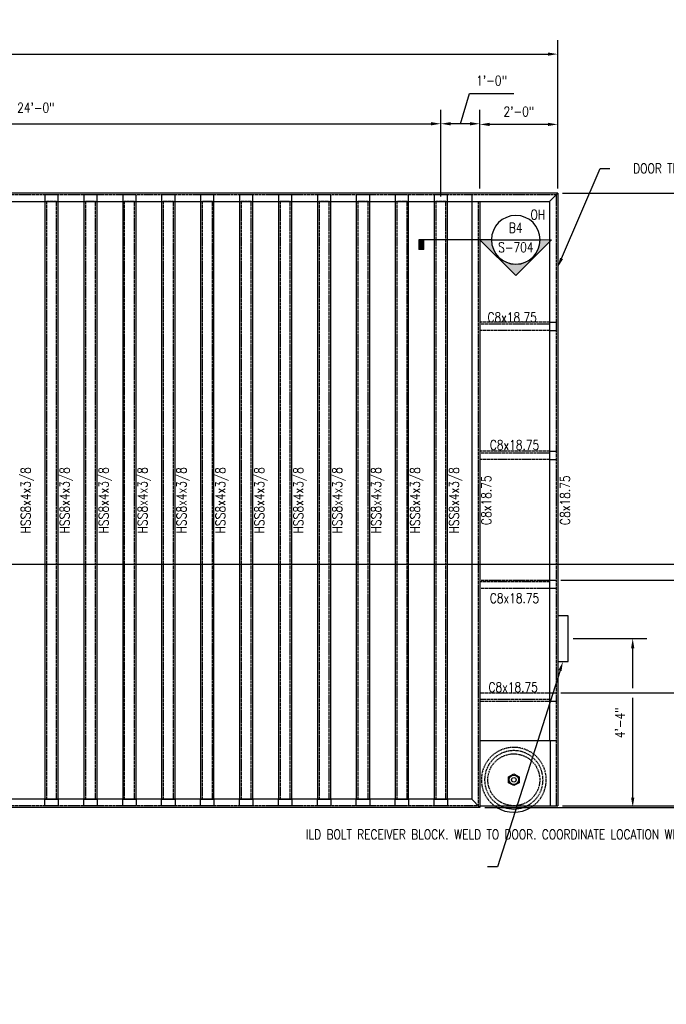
# Model space of a CAD drawing. Header units: inches. Extents: x -19349 to 116849, y 0 to 502.
# Tile 3 of 5: x 486 to 685, y 0 to 303. Entities that reach past the tile are written whole.
import ezdxf
from ezdxf import colors
from ezdxf.entities.mleader import LeaderData, LeaderLine
from ezdxf.enums import TextEntityAlignment as Align
from ezdxf.math import Vec2, Vec3

# ---------------------------------------------------------------- set-up
doc = ezdxf.new("R2010")
doc.units = ezdxf.units.IN
doc.header["$MEASUREMENT"] = 0
doc.linetypes.add('HIDDEN', pattern=[0.375, 0.25, -0.125])
doc.linetypes.add('HIDDEN2', pattern=[0.1875, 0.125, -0.0625])
for name, color, linetype in [('S-ANNO-DIMS', 1, 'Continuous'), ('S-ANNO-TEXT', 2, 'Continuous'), ('S-DETL-XLIT', 1, 'Continuous')]:
    doc.layers.add(name, color=color, linetype=linetype)
doc.layers.add('S-ANNO-SYMB', color=2, linetype='Continuous', lineweight=25)
doc.styles.add('Annotative', font='romans.shx', dxfattribs={"width": 0.8, "height": 0.125})
doc.styles.add('HDRSTD', font='romans.shx', dxfattribs={"height": 3})
doc.dimstyles.new('Annotative', dxfattribs={"dimscale": 0, "dimtxt": 0.125, "dimasz": 0.125, "dimexe": 0.179688, "dimexo": 0.0625, "dimgap": 0.09, "dimtad": 1, "dimdec": 3, "dimzin": 3, "dimdsep": 46, "dimlunit": 4, "dimtxsty": 'Annotative', "dimcen": 0.09, "dimclrt": 2, "dimazin": 2, "dimtfac": 1, "dimtdec": 3, "dimtmove": 1, "dimatfit": 3, "dimfxl": 1, "dimtfill": 1, "dimfrac": 2, "dimtolj": 1, "dimtzin": 0, "dimarcsym": 0})

# ---------------------------------------------------------------- blocks, each defined once
blk = doc.blocks.new('*D30')
at = {"layer": 'S-ANNO-DIMS', "color": 0, "lineweight": -2, "transparency": 16777216}
for p, q in [((291.79, 251.45), (291.79, 297.14)), ((651.79, 251.45), (651.79, 297.14)), ((294.79, 292.83), (648.79, 292.83))]:
    blk.add_line(p, q, dxfattribs=at)
at = {"layer": 'S-ANNO-DIMS', "color": 0, "transparency": 16777216}
for points in [[(294.79, 293.33), (294.79, 292.33), (291.79, 292.83)], [(648.79, 293.33), (648.79, 292.33), (651.79, 292.83)]]:
    blk.add_solid(points, dxfattribs=at)
at = {"layer": 'S-ANNO-DIMS', "color": 2, "transparency": 16777216, "insert": (471.79, 296.78), "char_height": 3, "attachment_point": 5, "style": 'Annotative', "bg_fill": 3, "box_fill_scale": 1.25, "bg_fill_color": 256, "bg_fill_true_color": 13158600, "bg_fill_transparency": 0}
blk.add_mtext('\\A1;30\'-0"', dxfattribs=at)
blk = doc.blocks.new('*D31')
at = {"layer": 'S-ANNO-DIMS', "color": 0, "lineweight": -2, "transparency": 16777216}
for p, q in [((327.79, 250.95), (327.79, 275.68)), ((615.79, 248.95), (615.79, 275.68)), ((330.79, 271.37), (612.79, 271.37))]:
    blk.add_line(p, q, dxfattribs=at)
at = {"layer": 'S-ANNO-DIMS', "color": 0, "transparency": 16777216}
for points in [[(330.79, 271.87), (330.79, 270.87), (327.79, 271.37)], [(612.79, 271.87), (612.79, 270.87), (615.79, 271.37)]]:
    blk.add_solid(points, dxfattribs=at)
at = {"layer": 'S-ANNO-DIMS', "color": 2, "transparency": 16777216, "insert": (471.79, 275.82), "char_height": 3, "attachment_point": 5, "style": 'Annotative', "bg_fill": 3, "box_fill_scale": 1.25, "bg_fill_color": 256, "bg_fill_true_color": 13158600, "bg_fill_transparency": 0}
blk.add_mtext('\\A1;(24) EQ SPA @ 12" = 24\'-0"', dxfattribs=at)
blk = doc.blocks.new('*U9')
at = {"layer": 'S-ANNO-SYMB'}
blk.add_line((-0.312, 0), (-18.667, 0), dxfattribs=at)
at = {"layer": 'S-ANNO-TEXT', "style": 'HDRSTD'}
for tag, p in [('DET_NO', (0, 0.091)), ('REFSHT', (0, -0.096))]:
    blk.add_attdef(tag, text='', height=0.1, dxfattribs=at).set_placement(p, align=Align.MIDDLE_CENTER)
blk = doc.blocks.new('*D27')
at = {"layer": 'S-ANNO-DIMS', "color": 0, "lineweight": -2, "transparency": 16777216}
for p, q in [((621.79, 271.37), (624.59, 280.71)), ((624.59, 280.71), (638.29, 280.71)), ((615.79, 248.95), (615.79, 275.68)), ((627.79, 251.45), (627.79, 275.68)), ((624.79, 271.37), (618.79, 271.37))]:
    blk.add_line(p, q, dxfattribs=at)
at = {"layer": 'S-ANNO-DIMS', "color": 0, "transparency": 16777216}
for points in [[(618.79, 271.87), (618.79, 270.87), (615.79, 271.37)], [(624.79, 271.87), (624.79, 270.87), (627.79, 271.37)]]:
    blk.add_solid(points, dxfattribs=at)
at = {"layer": 'S-ANNO-DIMS', "color": 2, "transparency": 16777216, "insert": (631.44, 284.66), "char_height": 3, "attachment_point": 5, "style": 'Annotative', "bg_fill": 3, "box_fill_scale": 1.25, "bg_fill_color": 256, "bg_fill_true_color": 13158600, "bg_fill_transparency": 0}
blk.add_mtext('\\A1;1\'-0"', dxfattribs=at)
blk = doc.blocks.new('*D15')
at = {"layer": 'S-ANNO-DIMS', "color": 0, "lineweight": -2, "transparency": 16777216}
for p, q in [((627.79, 251.45), (627.79, 275.48)), ((651.79, 251.45), (651.79, 275.48)), ((648.79, 271.17), (630.79, 271.17))]:
    blk.add_line(p, q, dxfattribs=at)
at = {"layer": 'S-ANNO-DIMS', "color": 0, "transparency": 16777216}
for points in [[(630.79, 271.67), (630.79, 270.67), (627.79, 271.17)], [(648.79, 271.67), (648.79, 270.67), (651.79, 271.17)]]:
    blk.add_solid(points, dxfattribs=at)
at = {"layer": 'S-ANNO-DIMS', "color": 2, "transparency": 16777216, "insert": (639.79, 275.12), "char_height": 3, "attachment_point": 5, "style": 'Annotative', "bg_fill": 3, "box_fill_scale": 1.25, "bg_fill_color": 256, "bg_fill_true_color": 13158600, "bg_fill_transparency": 0}
blk.add_mtext('\\A1;2\'-0"', dxfattribs=at)
blk = doc.blocks.new('*D17')
at = {"layer": 'S-ANNO-DIMS', "color": 0, "lineweight": -2, "transparency": 16777216}
for p, q in [((652.79, 95.94), (703.7, 95.94)), ((699.39, 64.19), (699.39, 92.94)), ((653.29, 61.19), (703.7, 61.19))]:
    blk.add_line(p, q, dxfattribs=at)
at = {"layer": 'S-ANNO-DIMS', "color": 0, "transparency": 16777216}
for points in [[(698.89, 92.94), (699.89, 92.94), (699.39, 95.94)], [(698.89, 64.19), (699.89, 64.19), (699.39, 61.19)]]:
    blk.add_solid(points, dxfattribs=at)
at = {"layer": 'S-ANNO-DIMS', "color": 2, "transparency": 16777216, "insert": (694.95, 78.57), "char_height": 3, "attachment_point": 5, "rotation": 90, "style": 'Annotative', "bg_fill": 3, "box_fill_scale": 1.25, "bg_fill_color": 256, "bg_fill_true_color": 13158600, "bg_fill_transparency": 0}
blk.add_mtext('\\A1;2\'-10 3/4"', dxfattribs=at)
blk = doc.blocks.new('*D18')
at = {"layer": 'S-ANNO-DIMS', "color": 0, "lineweight": -2, "transparency": 16777216}
for p, q in [((652.79, 130.72), (703.7, 130.72)), ((699.39, 98.94), (699.39, 127.72)), ((652.79, 95.94), (703.7, 95.94))]:
    blk.add_line(p, q, dxfattribs=at)
at = {"layer": 'S-ANNO-DIMS', "color": 0, "transparency": 16777216}
for points in [[(698.89, 127.72), (699.89, 127.72), (699.39, 130.72)], [(698.89, 98.94), (699.89, 98.94), (699.39, 95.94)]]:
    blk.add_solid(points, dxfattribs=at)
at = {"layer": 'S-ANNO-DIMS', "color": 2, "transparency": 16777216, "insert": (694.95, 113.33), "char_height": 3, "attachment_point": 5, "rotation": 90, "style": 'Annotative', "bg_fill": 3, "box_fill_scale": 1.25, "bg_fill_color": 256, "bg_fill_true_color": 13158600, "bg_fill_transparency": 0}
blk.add_mtext('\\A1;2\'-10 3/4"', dxfattribs=at)
blk = doc.blocks.new('*D19')
at = {"layer": 'S-ANNO-DIMS', "color": 0, "lineweight": -2, "transparency": 16777216}
for p, q in [((653.29, 249.95), (703.7, 249.95)), ((699.39, 133.72), (699.39, 246.95)), ((652.79, 130.72), (703.7, 130.72))]:
    blk.add_line(p, q, dxfattribs=at)
at = {"layer": 'S-ANNO-DIMS', "color": 0, "transparency": 16777216}
for points in [[(698.89, 246.95), (699.89, 246.95), (699.39, 249.95)], [(698.89, 133.72), (699.89, 133.72), (699.39, 130.72)]]:
    blk.add_solid(points, dxfattribs=at)
at = {"layer": 'S-ANNO-DIMS', "color": 2, "transparency": 16777216, "insert": (694.95, 190.33), "char_height": 3, "attachment_point": 5, "rotation": 90, "style": 'Annotative', "bg_fill": 3, "box_fill_scale": 1.25, "bg_fill_color": 256, "bg_fill_true_color": 13158600, "bg_fill_transparency": 0}
blk.add_mtext('\\A1;(3) EQ SPA @ 3\'-3 3/4" = 9\'-11 1/4"', dxfattribs=at)
blk = doc.blocks.new('*D21')
at = {"layer": 'S-ANNO-DIMS', "color": 0, "lineweight": -2, "transparency": 16777216}
for p, q in [((656.54, 112.7), (679.22, 112.7)), ((674.91, 97.44), (674.91, 109.7)), ((674.91, 63.7), (674.91, 94.44)), ((629.29, 60.7), (679.22, 60.7))]:
    blk.add_line(p, q, dxfattribs=at)
at = {"layer": 'S-ANNO-DIMS', "color": 0, "transparency": 16777216}
for points in [[(674.41, 109.7), (675.41, 109.7), (674.91, 112.7)], [(674.41, 63.7), (675.41, 63.7), (674.91, 60.7)]]:
    blk.add_solid(points, dxfattribs=at)
at = {"layer": 'S-ANNO-DIMS', "color": 2, "transparency": 16777216, "insert": (670.96, 86.7), "char_height": 3, "attachment_point": 5, "rotation": 90, "style": 'Annotative', "bg_fill": 3, "box_fill_scale": 1.25, "bg_fill_color": 256, "bg_fill_true_color": 13158600, "bg_fill_transparency": 0}
blk.add_mtext('\\A1;4\'-4"', dxfattribs=at)
blk = doc.blocks.new('*D26')
at = {"layer": 'S-ANNO-DIMS', "color": 0, "lineweight": -2, "transparency": 16777216}
for p, q in [((699.39, 64.19), (699.39, 67.19)), ((629.29, 60.7), (703.7, 60.7)), ((653.29, 61.19), (703.7, 61.19)), ((699.39, 61.19), (699.39, 60.7)), ((699.39, 57.7), (699.39, 54.7))]:
    blk.add_line(p, q, dxfattribs=at)
at = {"layer": 'S-ANNO-DIMS', "color": 0, "transparency": 16777216}
for points in [[(698.89, 64.19), (699.89, 64.19), (699.39, 61.19)], [(698.89, 57.7), (699.89, 57.7), (699.39, 60.7)]]:
    blk.add_solid(points, dxfattribs=at)
at = {"layer": 'S-ANNO-DIMS', "color": 2, "transparency": 16777216, "insert": (700.98, 50.1), "char_height": 3, "attachment_point": 5, "rotation": 90, "style": 'Annotative', "bg_fill": 3, "box_fill_scale": 1.25, "bg_fill_color": 256, "bg_fill_true_color": 13158600, "bg_fill_transparency": 0}
blk.add_mtext('\\A1;1/2"', dxfattribs=at)
blk = doc.blocks.new('ELEVARROW')
at = {"lineweight": 9}
h = blk.add_hatch(color=256, dxfattribs=at)
edge = h.paths.add_edge_path(flags=0)
edge.add_line((0.46, 0), (0.312, 0))
edge.add_arc((0, 0), 0.312, 360, 540)
edge.add_line((-0.313, 0), (-0.46, 0))
edge.add_line((-0.46, 0), (0, 0.46))
edge.add_line((0, 0.46), (0.46, 0))
at = {"lineweight": 13}
blk.add_lwpolyline([(-0.46, 0), (-0.312, 0, -1), (0.312, 0), (0.46, 0), (0, 0.46)], format="xyb", close=True, dxfattribs=at)
blk = doc.blocks.new('Sectrinew')
at = {"lineweight": 9}
blk.add_hatch(color=256, dxfattribs=at).paths.add_polyline_path([(0, 0.125), (0, 0), (-0.0625, 0), (-0.0625, 0.125)], flags=0)
for p, q in [((0, 0.125), (-0.0625, 0.125)), ((-0.0625, 0.125), (-0.0625, 0)), ((-0.0625, 0), (0, 0)), ((0, 0), (0, 0.125))]:
    blk.add_line(p, q, dxfattribs=at)
blk = doc.blocks.new('*U33')
at = {"layer": 'S-ANNO-SYMB'}
for q in [(-1.244, 0), (0.312, 0)]:
    blk.add_line((-0.312, 0), q, dxfattribs=at)
blk.add_ellipse((0, 0), major_axis=(-0.221, -0.221), ratio=1, start_param=5.497787, end_param=11.780972, dxfattribs=at)
at = {"layer": 'S-ANNO-SYMB', "zscale": 0.03125}
for name, p, rotation in [('Sectrinew', (-1.244, 0), 179.9999999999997), ('ELEVARROW', (0, 0), 179.9999999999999)]:
    blk.add_blockref(name, p, dxfattribs=dict(at, rotation=rotation))
at = {"layer": 'S-ANNO-TEXT', "style": 'HDRSTD'}
for tag, p in [('DET_NO', (0, 0.091)), ('REFSHT', (0, -0.096))]:
    blk.add_attdef(tag, text='', height=0.1, dxfattribs=at).set_placement(p, align=Align.MIDDLE_CENTER)

msp = doc.modelspace()

# ---------------------------------------------------------------- linework, layer by layer
at = {"layer": 'S-DETL-XLIT'}
for p, q in [((651.7926, 249.948), (291.7926, 249.948)), ((625.2926, 249.448), (625.2926, 63.198)), ((627.7926, 247.448), (627.7926, 60.698)), ((649.2926, 247.448), (649.2926, 81.198)), ((627.7926, 60.698), (315.7926, 60.698)), ((625.2926, 63.198), (318.2847, 63.198)), ((625.2926, 63.198), (318.2847, 63.198)), ((649.2926, 61.198), (651.7926, 61.1879))]:
    msp.add_line(p, q, dxfattribs=at)
at = {"layer": 'S-DETL-XLIT', "linetype": 'HIDDEN'}
for p, q in [((651.2926, 249.448), (292.2926, 249.448)), ((627.2926, 247.448), (627.2926, 61.198)), ((627.7926, 209.6929), (649.2926, 209.6929)), ((627.7926, 169.9185), (649.2926, 169.9185)), ((649.2926, 130.2188), (627.7926, 130.2188)), ((627.2926, 61.198), (315.7926, 61.198))]:
    msp.add_line(p, q, dxfattribs=at)
for points in [[(649.2926, 210.1929), (627.7926, 210.1929)], [(649.2926, 207.6929), (627.7926, 207.6929)], [(649.2926, 170.4185), (627.7926, 170.4185)], [(649.2926, 167.9185), (627.7926, 167.9185)], [(627.7926, 130.7188), (649.2926, 130.7188)], [(627.7926, 128.2188), (649.2926, 128.2188)]]:
    msp.add_lwpolyline(points, dxfattribs=at)
at = {"layer": 'S-DETL-XLIT', "linetype": 'HIDDEN2', "ltscale": 0.5}
for points in [[(497.8551, 61.198), (493.7301, 61.198), (493.7301, 63.198), (497.8551, 63.198)], [(509.8551, 61.198), (505.7301, 61.198), (505.7301, 63.198), (509.8551, 63.198)], [(521.8551, 61.198), (517.7301, 61.198), (517.7301, 63.198), (521.8551, 63.198)], [(533.8551, 61.198), (529.7301, 61.198), (529.7301, 63.198), (533.8551, 63.198)], [(545.8551, 61.198), (541.7301, 61.198), (541.7301, 63.198), (545.8551, 63.198)], [(557.8551, 61.198), (553.7301, 61.198), (553.7301, 63.198), (557.8551, 63.198)], [(569.8551, 61.198), (565.7301, 61.198), (565.7301, 63.198), (569.8551, 63.198)], [(581.8551, 61.198), (577.7301, 61.198), (577.7301, 63.198), (581.8551, 63.198)], [(593.8551, 61.198), (589.7301, 61.198), (589.7301, 63.198), (593.8551, 63.198)], [(605.8551, 61.198), (601.7301, 61.198), (601.7301, 63.198), (605.8551, 63.198)], [(617.8551, 61.198), (613.7301, 61.198), (613.7301, 63.198), (617.8551, 63.198)]]:
    msp.add_lwpolyline(points, close=True, dxfattribs=at)

# ---------------------------------------------------------------- block references
at = {"layer": 'S-ANNO-SYMB', "xscale": 24, "yscale": 24, "zscale": 24}
msp.add_blockref('*U9', (725.4774, 135.4988), dxfattribs=at)

# ---------------------------------------------------------------- texts
at = {"layer": 'S-ANNO-TEXT', "linetype": 'Continuous', "lineweight": 0, "char_height": 3, "width": 531, "attachment_point": 8, "style": 'Annotative'}
for insert in [(637.7423, 210.1929), (638.506, 170.8712), (638.506, 123.6508)]:
    msp.add_mtext('C8x18.75', dxfattribs=dict(at, insert=insert))
at = {"layer": 'S-ANNO-TEXT', "linetype": 'Continuous', "lineweight": 0, "char_height": 3, "width": 531, "attachment_point": 2, "rotation": 90, "style": 'Annotative'}
for s, insert in [('HSS8x4x3/8', (486.3551, 155.323)), ('HSS8x4x3/8', (498.3551, 155.323)), ('HSS8x4x3/8', (510.3551, 155.323)), ('HSS8x4x3/8', (522.3551, 155.323)), ('HSS8x4x3/8', (534.3551, 155.323)), ('HSS8x4x3/8', (546.3551, 155.323)), ('HSS8x4x3/8', (558.3551, 155.323)), ('HSS8x4x3/8', (570.3551, 155.323)), ('HSS8x4x3/8', (582.3551, 155.323)), ('HSS8x4x3/8', (594.3551, 155.323)), ('HSS8x4x3/8', (606.3551, 155.323)), ('HSS8x4x3/8', (618.3551, 155.323)), ('C8x18.75', (628.2926, 155.323)), ('C8x18.75', (652.5836, 155.323))]:
    msp.add_mtext(s, dxfattribs=dict(at, insert=insert))

# ---------------------------------------------------------------- leaders
at = {"layer": 'S-ANNO-TEXT', "linetype": 'Continuous', "lineweight": 0}
ml = msp.add_multileader_mtext('Standard', dxfattribs=at)
ml.set_content('NOTE: 1. DOOR FRAMING ONLY SHOWN.\\PSEE OTHER SHEETS FOR DOOR PLATE ELEVATIONS/ DETAILS.', color=2, style='Annotative')
ml.set_leader_properties(color=1)
ml.build(insert=Vec2(0, 0))
ml.multileader.update_dxf_attribs({"text_right_attachment_type": 6, "dogleg_length": 0.125, "arrow_head_size": 3, "scale": 24})
ctx = ml.context
ctx.base_point, ctx.scale, ctx.char_height, ctx.arrow_head_size, ctx.landing_gap_size, ctx.plane_origin = Vec3(418.1408, 49.2452), 24, 3, 3, 3, Vec3(646.8597, 68.522)
ctx.right_attachment = 6
notes = []
notes.append((ctx, [(0, (0, 0, 0), (0, 0), (1, 0), 1, [])]))
ctx.mtext.insert, ctx.mtext.width, ctx.mtext.flow_direction = Vec3(421.1408, 51.2452), 3697.590658, 5
for ctx, leaders in notes:
    for number, flags, end, landing, length, lines in leaders:
        leader = LeaderData()
        leader.index, (leader.has_last_leader_line, leader.has_dogleg_vector, leader.attachment_direction) = number, flags
        leader.last_leader_point, leader.dogleg_vector, leader.dogleg_length = Vec3(end), Vec3(landing), length
        for number, points, colour, breaks in lines:
            line = LeaderLine()
            line.index, line.vertices, line.color, line.breaks = number, Vec3.list(points), colors.encode_raw_color(colour), breaks
            leader.lines.append(line)
        ctx.leaders.append(leader)

# ---------------------------------------------------------------- next in the draw order: dimensions: what is measured, and where the dimension line sits
at = {"layer": 'S-ANNO-DIMS'}
dim = msp.add_linear_dim(base=(651.7926, 292.8313), p1=(291.7926, 249.948), p2=(651.7926, 249.948), angle=180, dimstyle='Annotative', override={"dimpost": '\\X'}, dxfattribs=at)
dim.commit()
dim.dimension.update_dxf_attribs({"geometry": '*D30', "text_midpoint": (471.7926, 296.7771)})

# ---------------------------------------------------------------- next in the draw order: linework, layer by layer
at = {"layer": 'S-DETL-XLIT', "linetype": 'HIDDEN'}
msp.add_line((651.2926, 249.448), (651.2926, 61.1899), dxfattribs=at)
at = {"layer": 'S-DETL-XLIT'}
msp.add_line((651.7926, 249.948), (651.7926, 61.1879), dxfattribs=at)
msp.add_lwpolyline([(649.2926, 247.448), (651.7926, 249.948)], dxfattribs=at)

# ---------------------------------------------------------------- next in the draw order: dimensions: what is measured, and where the dimension line sits
at = {"layer": 'S-ANNO-DIMS'}
dim = msp.add_linear_dim(base=(615.7926, 271.3724), p1=(327.7926, 249.448), p2=(615.7926, 247.448), angle=180, text='(24) EQ SPA @ 12" = <>', dimstyle='Annotative', override={"dimpost": '\\X'}, dxfattribs=at)
dim.commit()
dim.dimension.update_dxf_attribs({"geometry": '*D31', "text_midpoint": (471.7926, 275.8181)})

# ---------------------------------------------------------------- next in the draw order: linework, layer by layer
at = {"layer": 'S-DETL-XLIT', "linetype": 'HIDDEN2', "ltscale": 0.5}
for points in [[(497.8551, 249.448), (493.7301, 249.448), (493.7301, 247.448), (497.8551, 247.448)], [(509.8551, 249.448), (505.7301, 249.448), (505.7301, 247.448), (509.8551, 247.448)], [(521.8551, 249.448), (517.7301, 249.448), (517.7301, 247.448), (521.8551, 247.448)], [(533.8551, 249.448), (529.7301, 249.448), (529.7301, 247.448), (533.8551, 247.448)], [(545.8551, 249.448), (541.7301, 249.448), (541.7301, 247.448), (545.8551, 247.448)], [(557.8551, 249.448), (553.7301, 249.448), (553.7301, 247.448), (557.8551, 247.448)], [(569.8551, 249.448), (565.7301, 249.448), (565.7301, 247.448), (569.8551, 247.448)], [(581.8551, 249.448), (577.7301, 249.448), (577.7301, 247.448), (581.8551, 247.448)], [(593.8551, 249.448), (589.7301, 249.448), (589.7301, 247.448), (593.8551, 247.448)], [(605.8551, 249.448), (601.7301, 249.448), (601.7301, 247.448), (605.8551, 247.448)]]:
    msp.add_lwpolyline(points, close=True, dxfattribs=at)
at = {"layer": 'S-DETL-XLIT'}
for points in [[(493.7301, 247.448), (493.7301, 63.198), (497.8551, 63.198), (497.8551, 247.448)], [(505.7301, 247.448), (505.7301, 63.198), (509.8551, 63.198), (509.8551, 247.448)], [(517.7301, 247.448), (517.7301, 63.198), (521.8551, 63.198), (521.8551, 247.448)], [(529.7301, 247.448), (529.7301, 63.198), (533.8551, 63.198), (533.8551, 247.448)], [(541.7301, 247.448), (541.7301, 63.198), (545.8551, 63.198), (545.8551, 247.448)], [(553.7301, 247.448), (553.7301, 63.198), (557.8551, 63.198), (557.8551, 247.448)], [(565.7301, 247.448), (565.7301, 63.198), (569.8551, 63.198), (569.8551, 247.448)], [(577.7301, 247.448), (577.7301, 63.198), (581.8551, 63.198), (581.8551, 247.448)], [(589.7301, 247.448), (589.7301, 63.198), (593.8551, 63.198), (593.8551, 247.448)], [(601.7301, 247.448), (601.7301, 63.198), (605.8551, 63.198), (605.8551, 247.448)]]:
    msp.add_lwpolyline(points, dxfattribs=at)
at = {"layer": 'S-DETL-XLIT', "linetype": 'HIDDEN'}
for points in [[(494.2301, 63.198), (497.3551, 63.198), (497.3551, 247.448), (494.2301, 247.448)], [(506.2301, 63.198), (509.3551, 63.198), (509.3551, 247.448), (506.2301, 247.448)], [(518.2301, 63.198), (521.3551, 63.198), (521.3551, 247.448), (518.2301, 247.448)], [(530.2301, 63.198), (533.3551, 63.198), (533.3551, 247.448), (530.2301, 247.448)], [(542.2301, 63.198), (545.3551, 63.198), (545.3551, 247.448), (542.2301, 247.448)], [(554.2301, 63.198), (557.3551, 63.198), (557.3551, 247.448), (554.2301, 247.448)], [(566.2301, 63.198), (569.3551, 63.198), (569.3551, 247.448), (566.2301, 247.448)], [(578.2301, 63.198), (581.3551, 63.198), (581.3551, 247.448), (578.2301, 247.448)], [(590.2301, 63.198), (593.3551, 63.198), (593.3551, 247.448), (590.2301, 247.448)], [(602.2301, 63.198), (605.3551, 63.198), (605.3551, 247.448), (602.2301, 247.448)]]:
    msp.add_lwpolyline(points, close=True, dxfattribs=at)

# ---------------------------------------------------------------- next in the draw order: dimensions: what is measured, and where the dimension line sits
at = {"layer": 'S-ANNO-DIMS'}
dim = msp.add_linear_dim(base=(615.7926, 271.3724), p1=(627.7926, 249.948), p2=(615.7926, 247.448), angle=0, dimstyle='Annotative', override={"dimpost": '\\X'}, dxfattribs=at)
dim.commit()
dim.dimension.update_dxf_attribs({"geometry": '*D27', "text_midpoint": (626.7541, 284.6563)})

# ---------------------------------------------------------------- next in the draw order: linework, layer by layer
at = {"layer": 'S-DETL-XLIT'}
msp.add_line((294.2926, 247.448), (649.2926, 247.448), dxfattribs=at)
at = {"layer": 'S-DETL-XLIT', "linetype": 'HIDDEN2', "ltscale": 0.5}
msp.add_lwpolyline([(617.8551, 249.448), (613.7301, 249.448), (613.7301, 247.448), (617.8551, 247.448)], close=True, dxfattribs=at)
at = {"layer": 'S-DETL-XLIT'}
msp.add_lwpolyline([(613.7301, 247.448), (613.7301, 63.198), (617.8551, 63.198), (617.8551, 247.448)], dxfattribs=at)
at = {"layer": 'S-DETL-XLIT', "linetype": 'HIDDEN'}
msp.add_lwpolyline([(614.2301, 63.198), (617.3551, 63.198), (617.3551, 247.448), (614.2301, 247.448)], close=True, dxfattribs=at)

# ---------------------------------------------------------------- next in the draw order: leaders
at = {"layer": 'S-ANNO-TEXT', "color": 1, "linetype": 'Continuous', "lineweight": 0}
ml = msp.add_multileader_mtext('Standard', dxfattribs=at)
ml.set_content('{\\C1;OH}', color=2, style='Annotative')
ml.set_leader_properties(color=1)
ml.build(insert=Vec2(0, 0))
ml.multileader.update_dxf_attribs({"text_right_attachment_type": 6, "dogleg_length": 0.125, "arrow_head_size": 3, "scale": 24})
ctx = ml.context
ctx.base_point, ctx.scale, ctx.char_height, ctx.arrow_head_size, ctx.landing_gap_size, ctx.plane_origin = Vec3(590.8783, 380.4153), 24, 3, 3, 3, Vec3(437.6536, 397.5353)
ctx.right_attachment, ctx.text_align_type = 6, 1
notes = []
notes.append((ctx, [(0, (0, 0, 0), (0, 0), (1, 0), 1, [])]))
ctx.mtext.insert, ctx.mtext.width, ctx.mtext.defined_height, ctx.mtext.alignment, ctx.mtext.flow_direction = Vec3(595.9926, 381.9153), 13.989673, 216, 2, 5
for ctx, leaders in notes:
    for number, flags, end, landing, length, lines in leaders:
        leader = LeaderData()
        leader.index, (leader.has_last_leader_line, leader.has_dogleg_vector, leader.attachment_direction) = number, flags
        leader.last_leader_point, leader.dogleg_vector, leader.dogleg_length = Vec3(end), Vec3(landing), length
        for number, points, colour, breaks in lines:
            line = LeaderLine()
            line.index, line.vertices, line.color, line.breaks = number, Vec3.list(points), colors.encode_raw_color(colour), breaks
            leader.lines.append(line)
        ctx.leaders.append(leader)

# ---------------------------------------------------------------- next in the draw order: dimensions: what is measured, and where the dimension line sits
at = {"layer": 'S-ANNO-DIMS'}
for base, p1, p2, angle, picture, middle in [((627.7926, 271.1724), (651.7926, 249.948), (627.7926, 249.948), 0, '*D15', (639.7926, 275.1181)), ((699.392, 95.9431), (651.7926, 61.1879), (651.2926, 95.9431), 90, '*D17', (694.9463, 78.5655))]:
    dim = msp.add_linear_dim(base=base, p1=p1, p2=p2, angle=angle, dimstyle='Annotative', override={"dimpost": '\\X'}, dxfattribs=at)
    dim.commit()
    dim.dimension.update_dxf_attribs({"geometry": picture, "text_midpoint": middle})

# ---------------------------------------------------------------- next in the draw order: dimensions: what is measured, and where the dimension line sits
dim = msp.add_linear_dim(base=(699.392, 130.7188), p1=(651.2926, 95.9431), p2=(651.2926, 130.7188), angle=90, dimstyle='Annotative', override={"dimpost": '\\X'}, dxfattribs=at)
dim.commit()
dim.dimension.update_dxf_attribs({"geometry": '*D18', "text_midpoint": (694.9463, 113.331)})

# ---------------------------------------------------------------- next in the draw order: linework, layer by layer
at = {"layer": 'S-DETL-XLIT'}
msp.add_line((649.2926, 128.2188), (651.2926, 128.2188), dxfattribs=at)
msp.add_lwpolyline([(655.0426, 119.698), (651.7926, 119.698), (651.7926, 105.698), (655.0426, 105.698)], close=True, dxfattribs=at)

# ---------------------------------------------------------------- next in the draw order: dimensions: what is measured, and where the dimension line sits
at = {"layer": 'S-ANNO-DIMS'}
dim = msp.add_linear_dim(base=(699.392, 249.948), p1=(651.2926, 130.7188), p2=(651.7926, 249.948), angle=90, text='(3) EQ SPA @ 3\'-3 3/4" = <>', dimstyle='Annotative', override={"dimpost": '\\X'}, dxfattribs=at)
dim.commit()
dim.dimension.update_dxf_attribs({"geometry": '*D19', "text_midpoint": (694.9463, 190.3334)})

# ---------------------------------------------------------------- next in the draw order: linework, layer by layer
at = {"layer": 'S-DETL-XLIT'}
for p, q in [((649.2926, 210.1929), (651.2926, 210.1929)), ((649.2926, 207.6929), (651.2926, 207.6929)), ((649.2926, 170.4185), (651.2926, 170.4185)), ((649.2926, 167.9185), (651.2926, 167.9185)), ((649.2926, 130.7188), (651.2926, 130.7188))]:
    msp.add_line(p, q, dxfattribs=at)

# ---------------------------------------------------------------- next in the draw order: block references
at = {"layer": 'S-ANNO-SYMB'}
ref = msp.add_blockref('*U33', (638.8865, 235.5986), dxfattribs=dict(at, xscale=24, yscale=24, zscale=24))
ref.add_attrib('REFSHT', 'S-704', dxfattribs={"layer": '0', "color": 1, "height": 3, "style": 'Annotative', "width": 0.800781}).set_placement((638.8865, 233.2909), align=Align.MIDDLE_CENTER)
ref.add_attrib('DET_NO', 'B4', dxfattribs={"layer": '0', "color": 1, "height": 3, "style": 'Annotative', "width": 0.800781}).set_placement((638.8865, 237.7891), align=Align.CENTER)

# ---------------------------------------------------------------- next in the draw order: dimensions: what is measured, and where the dimension line sits
at = {"layer": 'S-ANNO-DIMS'}
dim = msp.add_linear_dim(base=(674.9072, 112.698), p1=(627.7926, 60.698), p2=(655.0426, 112.698), angle=90, dimstyle='Annotative', override={"dimpost": '\\X'}, dxfattribs=at)
dim.commit()
dim.dimension.update_dxf_attribs({"geometry": '*D21', "text_midpoint": (670.9615, 86.698)})

# ---------------------------------------------------------------- next in the draw order: leaders
at = {"layer": 'S-ANNO-TEXT', "linetype": 'Continuous', "lineweight": 0}
ml = msp.add_multileader_mtext('Standard', dxfattribs=at)
ml.set_content('DOOR TRAILING EDGE', color=2, style='Annotative')
ml.set_leader_properties(color=1)
ml.build(insert=Vec2(0, 0))
ml.multileader.update_dxf_attribs({"text_right_attachment_type": 3, "dogleg_length": 0.125, "arrow_head_size": 3, "scale": 24})
ctx = ml.context
ctx.base_point, ctx.scale, ctx.char_height, ctx.arrow_head_size, ctx.landing_gap_size, ctx.plane_origin = Vec3(667.8403, 257.5919), 24, 3, 3, 3, Vec3(718.4588, 258.5583)
ctx.right_attachment, ctx.text_align_type = 3, 2
notes = []
notes.append((ctx, [(1, (1, 1, 0), (664.8403, 257.5919), (1, 0), 3, [(0, [(651.7926, 227.1062)], 0, [])])]))
ctx.mtext.insert, ctx.mtext.alignment, ctx.mtext.flow_direction = Vec3(708.8975, 259.0919), 3, 5
for ctx, leaders in notes:
    for number, flags, end, landing, length, lines in leaders:
        leader = LeaderData()
        leader.index, (leader.has_last_leader_line, leader.has_dogleg_vector, leader.attachment_direction) = number, flags
        leader.last_leader_point, leader.dogleg_vector, leader.dogleg_length = Vec3(end), Vec3(landing), length
        for number, points, colour, breaks in lines:
            line = LeaderLine()
            line.index, line.vertices, line.color, line.breaks = number, Vec3.list(points), colors.encode_raw_color(colour), breaks
            leader.lines.append(line)
        ctx.leaders.append(leader)

# ---------------------------------------------------------------- next in the draw order: linework, layer by layer
at = {"layer": 'S-DETL-XLIT'}
for p, q in [((649.305, 95.9431), (651.305, 95.9431)), ((649.305, 93.4431), (651.305, 93.4431)), ((651.2926, 81.198), (627.7926, 81.198)), ((627.7926, 81.198), (627.7926, 61.198)), ((649.5145, 81.198), (649.5145, 61.1971)), ((638.2693, 71.0143), (639.8977, 70.1064)), ((625.2926, 63.198), (627.7926, 60.698)), ((627.7926, 61.198), (651.2926, 61.1899)), ((649.7926, 61.1879), (651.7926, 61.1879))]:
    msp.add_line(p, q, dxfattribs=at)
at = {"layer": 'S-DETL-XLIT', "linetype": 'HIDDEN'}
msp.add_line((649.2948, 93.9431), (627.7926, 93.9431), dxfattribs=at)
for points in [[(627.805, 95.9431), (649.305, 95.9431)], [(627.805, 93.4431), (649.305, 93.4431)]]:
    msp.add_lwpolyline(points, dxfattribs=at)
at = {"layer": 'S-DETL-XLIT'}
msp.add_lwpolyline([(639.8977, 70.1064), (639.8977, 68.2322), (638.2446, 67.4246), (636.6384, 68.2322), (636.6384, 70.1064), (638.2693, 71.0143)], dxfattribs=at)
at = {"layer": 'S-DETL-XLIT', "linetype": 'HIDDEN'}
msp.add_circle((638.2693, 69.1866), 8, dxfattribs=at)
at = {"layer": 'S-DETL-XLIT'}
for radius in [1.4682, 0.6916]:
    msp.add_circle((638.2693, 69.1866), radius, dxfattribs=at)
at = {"layer": 'S-DETL-XLIT', "linetype": 'HIDDEN'}
for radius, start, end in [(10, 301.912201, 238.087799), (9, 289.407906, 250.592094)]:
    msp.add_arc((638.2693, 69.1866), radius, start, end, dxfattribs=at)
at = {"layer": 'S-DETL-XLIT'}
for radius, start, end in [(10, 238.087799, 301.912201), (9, 250.592094, 289.407906)]:
    msp.add_arc((638.2693, 69.1866), radius, start, end, dxfattribs=at)

# ---------------------------------------------------------------- next in the draw order: texts
at = {"layer": 'S-ANNO-TEXT', "linetype": 'Continuous', "lineweight": 0, "insert": (638.0875, 96.2195), "char_height": 3, "width": 531, "attachment_point": 8, "style": 'Annotative'}
msp.add_mtext('C8x18.75', dxfattribs=at)

# ---------------------------------------------------------------- next in the draw order: leaders
at = {"layer": 'S-ANNO-TEXT', "linetype": 'Continuous', "lineweight": 0}
ml = msp.add_multileader_mtext('Standard', dxfattribs=at)
ml.set_content('ILD BOLT RECEIVER BLOCK. WELD TO DOOR. COORDINATE LOCATION WITH ILD. ', color=2, style='Annotative')
ml.set_leader_properties(color=1)
ml.build(insert=Vec2(0, 0))
ml.multileader.update_dxf_attribs({"text_right_attachment_type": 3, "dogleg_length": 0.125, "arrow_head_size": 3, "scale": 24})
ctx = ml.context
ctx.base_point, ctx.scale, ctx.char_height, ctx.arrow_head_size, ctx.landing_gap_size, ctx.plane_origin = Vec3(571.1662, 52.3469), 24, 3, 3, 3, Vec3(539.1815, 73.482)
ctx.right_attachment = 3
notes = []
notes.append((ctx, [(1, (1, 1, 0), (633.1948, 42.3469), (-1, 0), 3, [(0, [(653.4176, 105.698)], 0, [])])]))
ctx.mtext.insert, ctx.mtext.width, ctx.mtext.flow_direction = Vec3(574.1662, 53.8469), 54.62768, 5
for ctx, leaders in notes:
    for number, flags, end, landing, length, lines in leaders:
        leader = LeaderData()
        leader.index, (leader.has_last_leader_line, leader.has_dogleg_vector, leader.attachment_direction) = number, flags
        leader.last_leader_point, leader.dogleg_vector, leader.dogleg_length = Vec3(end), Vec3(landing), length
        for number, points, colour, breaks in lines:
            line = LeaderLine()
            line.index, line.vertices, line.color, line.breaks = number, Vec3.list(points), colors.encode_raw_color(colour), breaks
            leader.lines.append(line)
        ctx.leaders.append(leader)

# ---------------------------------------------------------------- next in the draw order: dimensions: what is measured, and where the dimension line sits
at = {"layer": 'S-ANNO-DIMS'}
dim = msp.add_linear_dim(base=(699.392, 60.698), p1=(651.7926, 61.1879), p2=(627.7926, 60.698), angle=90, dimstyle='Annotative', override={"dimpost": '\\X'}, dxfattribs=at)
dim.commit()
dim.dimension.update_dxf_attribs({"geometry": '*D26', "text_midpoint": (705.4294, 50.1047), "dimtype": 160})

# ---------------------------------------------------------------- next in the draw order: leaders
at = {"layer": 'S-ANNO-TEXT', "linetype": 'Continuous', "lineweight": 0}
ml = msp.add_multileader_mtext('Standard', dxfattribs=at)
ml.set_content('NOTE: TYPE A DOOR SHALL BE A SINGLE EGRESS DOOR - RHR (RIGHT HAND REVERSE).', color=2, style='Annotative')
ml.set_leader_properties()
ml.build(insert=Vec2(0, 0))
ml.multileader.update_dxf_attribs({"dogleg_length": 0.125, "arrow_head_size": 3, "scale": 24})
ctx = ml.context
ctx.base_point, ctx.scale, ctx.char_height, ctx.arrow_head_size, ctx.landing_gap_size, ctx.plane_origin = Vec3(38.6988, 459.783), 24, 3, 3, 3, Vec3(31.8867, 482.8229)
notes = []
notes.append((ctx, [(0, (0, 0, 0), (0, 0), (1, 0), 1, [])]))
ctx.mtext.insert, ctx.mtext.width, ctx.mtext.defined_height, ctx.mtext.flow_direction = Vec3(41.6988, 461.783), 4866.977591, 108, 5
at = {"layer": 'S-ANNO-TEXT', "color": 1, "linetype": 'Continuous', "lineweight": 0}
ml = msp.add_multileader_mtext('Standard', dxfattribs=at)
ml.set_content('{\\C1;OH}', color=2, style='Annotative')
ml.set_leader_properties(color=1)
ml.build(insert=Vec2(0, 0))
ml.multileader.update_dxf_attribs({"text_right_attachment_type": 6, "dogleg_length": 0.125, "arrow_head_size": 3, "scale": 24})
ctx = ml.context
ctx.base_point, ctx.scale, ctx.char_height, ctx.arrow_head_size, ctx.landing_gap_size, ctx.plane_origin = Vec3(640.5884, 243.3566), 24, 3, 3, 3, Vec3(487.3637, 260.4766)
ctx.right_attachment, ctx.text_align_type = 6, 1
notes.append((ctx, [(0, (0, 0, 0), (0, 0), (1, 0), 1, [])]))
ctx.mtext.insert, ctx.mtext.width, ctx.mtext.defined_height, ctx.mtext.alignment, ctx.mtext.flow_direction = Vec3(645.7027, 244.8566), 13.989673, 216, 2, 5
for ctx, leaders in notes:
    for number, flags, end, landing, length, lines in leaders:
        leader = LeaderData()
        leader.index, (leader.has_last_leader_line, leader.has_dogleg_vector, leader.attachment_direction) = number, flags
        leader.last_leader_point, leader.dogleg_vector, leader.dogleg_length = Vec3(end), Vec3(landing), length
        for number, points, colour, breaks in lines:
            line = LeaderLine()
            line.index, line.vertices, line.color, line.breaks = number, Vec3.list(points), colors.encode_raw_color(colour), breaks
            leader.lines.append(line)
        ctx.leaders.append(leader)

doc.saveas('drawing.dxf')
